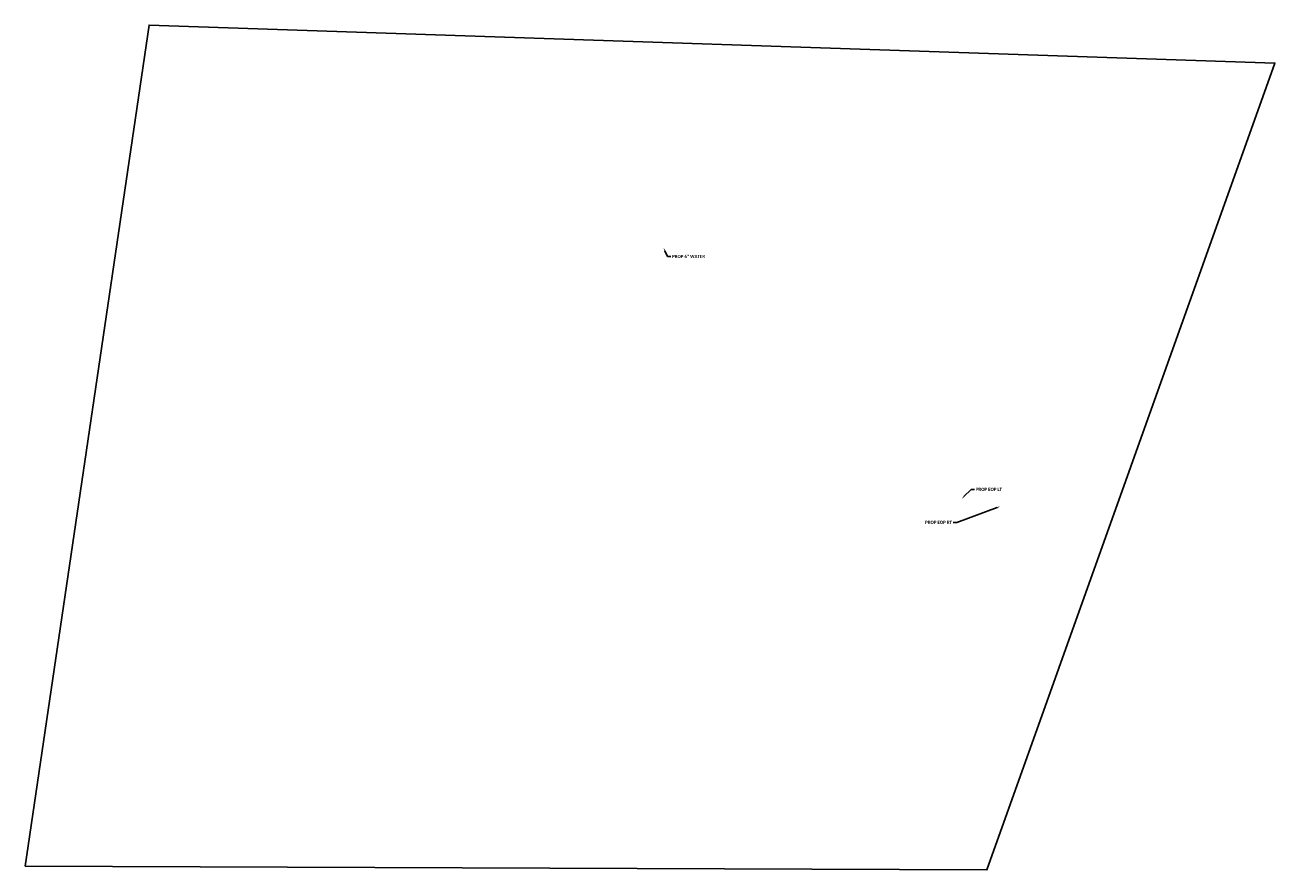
# Model space of a CAD drawing. Header units: feet. Extents: x 2205479 to 2208645, y 303589 to 307298.
# Tile 1 of 10: x 2207534 to 2208645, y 303589 to 304339. Entities that reach past the tile are written whole.
import ezdxf
from ezdxf import colors
from ezdxf.entities.mleader import LeaderData, LeaderLine
from ezdxf.math import Vec2, Vec3

# ---------------------------------------------------------------- set-up
doc = ezdxf.new("R2010")
doc.units = ezdxf.units.FT
doc.header["$MEASUREMENT"] = 0
doc.layers.add('SH_TextM', color=7, linetype='Continuous')
doc.styles.add('Straight-Normal', font='calibrib.ttf', dxfattribs={"height": 0.14})

msp = doc.modelspace()

# ---------------------------------------------------------------- linework, layer by layer
msp.add_lwpolyline([(2207533.77, 303592.13), (2207644.08, 304339.34), (2208645.06, 304305.46), (2208388.89, 303588.8)], close=True)

# ---------------------------------------------------------------- leaders
at = {"layer": 'SH_TextM'}
ml = msp.add_multileader_mtext('Standard', dxfattribs=at)
ml.set_content('PROP 6" WATER', color=256, style='Straight-Normal')
ml.set_leader_properties(color=256, linetype='Continuous', lineweight=-1)
ml.build(insert=Vec2(0, 0))
ml.multileader.update_dxf_attribs({"text_right_attachment_type": 3, "dogleg_length": 0.15, "arrow_head_size": 2.8, "scale": 20})
ctx = ml.context
ctx.base_point, ctx.scale, ctx.char_height, ctx.arrow_head_size, ctx.landing_gap_size, ctx.plane_origin = Vec3(2208107.9, 304133.72), 20, 2.8, 2.8, 1.2, Vec3(2208106.43, 304121.5)
ctx.right_attachment = 3
notes = []
notes.append((ctx, [(0, (1, 1, 0), (2208104.9, 304133.72), (1, 0), 3, [(0, [(2208101.48, 304141.42)], 0, [])])]))
ctx.mtext.insert, ctx.mtext.flow_direction = Vec3(2208109.1, 304135.15), 5
ml = msp.add_multileader_mtext('Standard', dxfattribs=at)
ml.set_content('PROP EOP LT', color=256, style='Straight-Normal')
ml.set_leader_properties(color=256, linetype='Continuous', lineweight=-1)
ml.build(insert=Vec2(0, 0))
ml.multileader.update_dxf_attribs({"text_right_attachment_type": 3, "dogleg_length": 0.15, "arrow_head_size": 2.8, "scale": 20})
ctx = ml.context
ctx.base_point, ctx.scale, ctx.char_height, ctx.arrow_head_size, ctx.landing_gap_size, ctx.plane_origin = Vec3(2208377.96, 303926.87), 20, 2.8, 2.8, 1.2, Vec3(2208366.58, 303918.49)
ctx.right_attachment = 3
notes.append((ctx, [(0, (1, 1, 0), (2208374.96, 303926.87), (1, 0), 3, [(0, [(2208366.58, 303918.49)], 0, [])])]))
ctx.mtext.insert, ctx.mtext.flow_direction = Vec3(2208379.16, 303928.29), 5
ml = msp.add_multileader_mtext('Standard', dxfattribs=at)
ml.set_content('PROP EOP RT', color=256, style='Straight-Normal')
ml.set_leader_properties(color=256, linetype='Continuous', lineweight=-1)
ml.build(insert=Vec2(0, 0))
ml.multileader.update_dxf_attribs({"text_right_attachment_type": 3, "dogleg_length": 0.15, "arrow_head_size": 2.8, "scale": 20})
ctx = ml.context
ctx.base_point, ctx.scale, ctx.char_height, ctx.arrow_head_size, ctx.landing_gap_size, ctx.plane_origin = Vec3(2208332.68, 303897.61), 20, 2.8, 2.8, 1.2, Vec3(2208400.79, 303911.74)
ctx.right_attachment, ctx.text_align_type = 3, 2
notes.append((ctx, [(1, (1, 1, 0), (2208362.06, 303897.57), (-1, 0), 3, [(0, [(2208400.79, 303911.74)], 0, [])])]))
ctx.mtext.insert, ctx.mtext.alignment, ctx.mtext.flow_direction = Vec3(2208357.86, 303899.03), 3, 5
for ctx, leaders in notes:
    for number, flags, end, landing, length, lines in leaders:
        leader = LeaderData()
        leader.index, (leader.has_last_leader_line, leader.has_dogleg_vector, leader.attachment_direction) = number, flags
        leader.last_leader_point, leader.dogleg_vector, leader.dogleg_length = Vec3(end), Vec3(landing), length
        for number, points, colour, breaks in lines:
            line = LeaderLine()
            line.index, line.vertices, line.color, line.breaks = number, Vec3.list(points), colors.encode_raw_color(colour), breaks
            leader.lines.append(line)
        ctx.leaders.append(leader)

doc.saveas('drawing.dxf')
